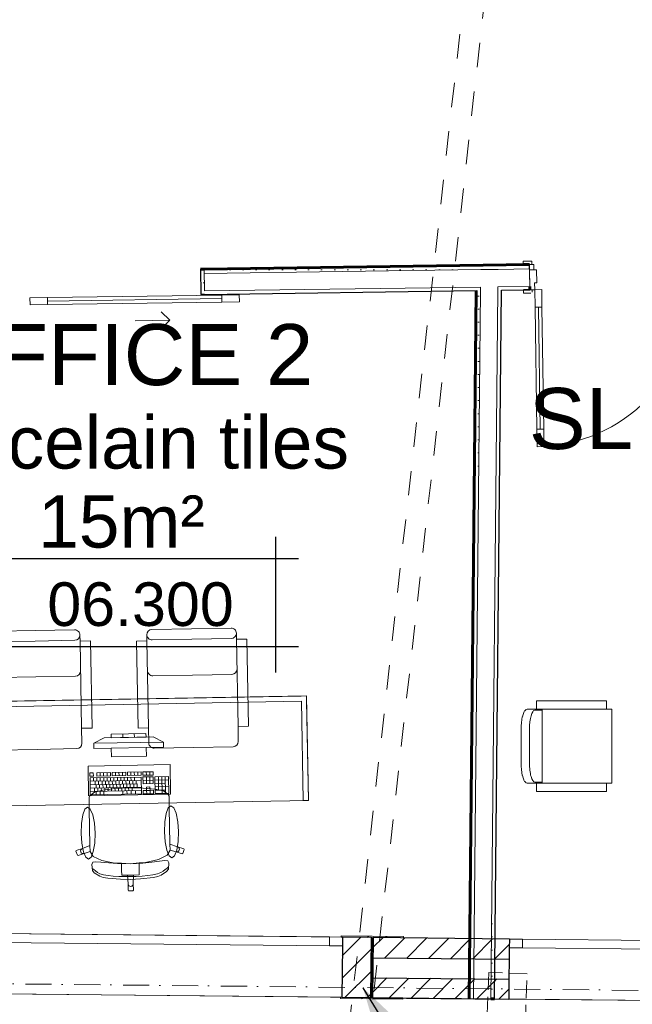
# Model space of a CAD drawing. Header units: millimetres. Extents: x -115474967 to 444143, y -74377 to 241828222.
# Tile 124 of 256: x -25805 to -22294, y 107006 to 112652. Entities that reach past the tile are written whole.
import ezdxf

# ---------------------------------------------------------------- set-up
doc = ezdxf.new("R2010")
doc.units = ezdxf.units.MM
doc.header["$MEASUREMENT"] = 0
for name, pattern in [('Dashed', [280, 140, -140]), ('Dot & Dashed', [280, 150, -60, 0, -70]), ('Hidden Line', [140, 100, -40])]:
    doc.linetypes.add(name, pattern=pattern)
for name, color, linetype, lineweight in [('0_Pen_No__4', 7, 'Continuous', 5), ('A_BEAMS_Pen_No__2', 7, 'Continuous', 20), ('A_COLUMNS_Pen_No__3', 7, 'Continuous', 15), ('A_FLOORS STRUCTURE_Pen_No__3', 7, 'Continuous', 15), ('A_WALL LOAD_Pen_No__1', 7, 'Continuous', 30), ('A_WALL LOAD_Pen_No__3', 7, 'Continuous', 15), ('A_WALL LOAD_Pen_No__41', 7, 'Continuous', 60), ('A_WALL LOAD_Pen_No__6', 7, 'Continuous', 5), ('B_FURN LOOSE_Pen_No__6', 7, 'Continuous', 5), ('C-GRID _Pen_No__5', 7, 'Continuous', 5), ('C_TEXT GA_Pen_No__6', 7, 'Continuous', 5), ('SEWER LINE_Pen_No__1', 7, 'Continuous', 30)]:
    doc.layers.add(name, color=color, linetype=linetype, lineweight=lineweight)
doc.layers.add('A_COLUMNS', color=7, linetype='Continuous')
doc.layers.add('B_FURN LOOSE', color=7, linetype='Continuous')
for name, color, linetype, lineweight, true_color in [('A_COLUMNS_Pen_No__7', 7, 'Continuous', 5, 0x3f3f3f), ('A_WALL LOAD_Pen_No__21', 7, 'Continuous', 0, 0x73a901), ('A_WALL LOAD_Pen_No__7', 7, 'Continuous', 5, 0x3f3f3f)]:
    doc.layers.add(name, color=color, linetype=linetype, lineweight=lineweight, true_color=true_color)
doc.styles.add('GENERATED_STYLE_2', font='arial.ttf')
doc.dimstyles.new('GENERATED_STYLE__5', dxfattribs={"dimtxt": 0.18, "dimasz": 273.6, "dimexe": 0.18, "dimexo": 0.0625, "dimgap": 0.09, "dimtad": 0, "dimtih": 1, "dimtoh": 1, "dimdec": 4, "dimzin": 0, "dimdsep": 46, "dimcen": 0.09, "dimadec": 0, "dimazin": 0, "dimtfac": 1, "dimtdec": 4, "dimtmove": 0, "dimatfit": 3, "dimldrblk": 'ARROWHEAD_5', "dimfxl": 1, "dimtolj": 1, "dimtzin": 0, "dimarcsym": 0})
pattern_1 = [(0, (2e-12, 39217.5), (0, 75), [0, -75])]
pattern_2 = [(45, (2e-12, 39217.5), (-63.63961, 63.63961), [])]

# ---------------------------------------------------------------- blocks, each defined once
blk = doc.blocks.new('Armchair 01 24[36]', base_point=(-22411.6, 69529.2))
at = {"layer": 'B_FURN LOOSE_Pen_No__6', "color": 7, "linetype": 'Continuous', "lineweight": 5}
for p, q in [((-22811.6, 69475.3), (-22853.6, 69475.3)), ((-22442.8, 69481), (-22842.8, 69481)), ((-22811.6, 69481), (-22811.6, 69057.3)), ((-22883.6, 69365.5), (-22883.6, 69172.9)), ((-22811.6, 69063.1), (-22853.6, 69063.1)), ((-22442.8, 69057.3), (-22842.8, 69057.3))]:
    blk.add_line(p, q, dxfattribs=at)
at = {"layer": 'B_FURN LOOSE_Pen_No__6', "color": 7, "linetype": 'Continuous', "lineweight": 5, "flags": 128}
blk.add_lwpolyline([(-22931.6, 69173.1), (-22931.6, 69365.3), (-22931.2, 69384.8), (-22929.8, 69403.5), (-22927.6, 69421.1), (-22924.6, 69437), (-22924.4, 69437.6), (-22920.7, 69451.4), (-22916.4, 69462.6), (-22916, 69463.4), (-22911.2, 69471.7), (-22910.6, 69472.5), (-22905.4, 69477.6), (-22904.7, 69478.2), (-22903.8, 69478.7), (-22902.9, 69479.1), (-22897.4, 69480.8), (-22896.5, 69481), (-22896, 69481), (-22842.9, 69481), (-22842.9, 69529.2), (-22442.9, 69529.2), (-22442.9, 69481), (-22411.6, 69481), (-22411.6, 69057.3), (-22442.9, 69057.3), (-22442.9, 69009.2), (-22842.9, 69009.2), (-22842.9, 69057.3), (-22896, 69057.3), (-22896.5, 69057.3), (-22897.4, 69057.5), (-22902.9, 69059.3), (-22903.8, 69059.6), (-22904.7, 69060.1), (-22905.4, 69060.8), (-22910.6, 69065.9), (-22911.2, 69066.6), (-22916, 69074.9), (-22916.4, 69075.7), (-22920.7, 69086.9), (-22924.4, 69100.8), (-22924.6, 69101.4), (-22927.6, 69117.3), (-22929.8, 69134.8), (-22931.2, 69153.6)], close=True, dxfattribs=at)
at = {"layer": 'B_FURN LOOSE_Pen_No__6', "color": 7, "linetype": 'Continuous', "lineweight": 5}
for centre, start_param, end_param in [((-22853.6, 69365.5), 0, 1.570796), ((-22853.6, 69172.9), 1.570796, 3.141593)]:
    blk.add_ellipse(centre, major_axis=(0, 109.8), ratio=0.273279, start_param=start_param, end_param=end_param, dxfattribs=at)
blk = doc.blocks.new('Armchair 04 23[45]', base_point=(-25124.9, 69255.9))
at = {"layer": '0_Pen_No__4', "color": 7, "linetype": 'Continuous', "lineweight": 5}
for p, q in [((-25076, 69872.8), (-25076.6, 69907.9)), ((-25047.1, 69938.4), (-24820.5, 69942.5)), ((-24593.9, 69946.5), (-24820.5, 69942.5)), ((-24562.7, 69882), (-24563.4, 69917.1)), ((-25136, 69871.7), (-25076, 69872.8)), ((-25127, 69372.1), (-25136, 69871.7)), ((-25067, 69373.2), (-25076, 69872.8)), ((-24819.4, 69882.5), (-25046.1, 69878.4)), ((-24819.4, 69882.5), (-24592.8, 69886.5)), ((-24502.8, 69883.1), (-24562.7, 69882)), ((-24553.8, 69382.4), (-24562.7, 69882)), ((-24493.8, 69383.4), (-24502.8, 69883.1)), ((-24815.8, 69676.7), (-25042.4, 69672.6)), ((-24815.8, 69676.7), (-24589.2, 69680.7)), ((-24553.8, 69382.4), (-24493.8, 69383.4)), ((-24552.3, 69296.1), (-24553.8, 69382.4)), ((-25067, 69373.2), (-25127, 69372.1)), ((-25065.5, 69286.9), (-25067, 69373.2)), ((-24808.3, 69261.5), (-25035, 69257.5)), ((-24808.3, 69261.5), (-24581.7, 69265.6))]:
    blk.add_line(p, q, dxfattribs=at)
for centre, start, end in [((-25046.6, 69908.4), 91.0244, 181.0244), ((-25046.6, 69908.4), 181.0244, 271.0244), ((-24593.4, 69916.5), 1.0244, 91.0244), ((-24593.4, 69916.5), 271.0244, 1.0244), ((-25042.9, 69702.6), 181.0244, 271.0244), ((-24589.7, 69710.7), 271.0244, 1.0244), ((-25035.5, 69287.5), 181.0244, 271.0244), ((-24582.3, 69295.6), 271.0244, 1.0244)]:
    blk.add_arc(centre, 30, start, end, dxfattribs=at)
blk = doc.blocks.new('Armchair 04 23[46]', base_point=(-25388.3, 69256.4))
at = {"layer": '0_Pen_No__4', "color": 7, "linetype": 'Continuous', "lineweight": 5}
for p, q in [((-25972.5, 69862), (-25973.1, 69897.1)), ((-25943.7, 69927.7), (-25717.1, 69931.7)), ((-25490.5, 69935.8), (-25717.1, 69931.7)), ((-25459.3, 69871.2), (-25459.9, 69906.3)), ((-26032.5, 69861), (-25972.5, 69862)), ((-26023.6, 69361.3), (-26032.5, 69861)), ((-25963.6, 69362.4), (-25972.5, 69862)), ((-25716, 69871.7), (-25942.6, 69867.7)), ((-25716, 69871.7), (-25489.4, 69875.8)), ((-25399.3, 69872.3), (-25459.3, 69871.2)), ((-25450.4, 69371.6), (-25459.3, 69871.2)), ((-25390.4, 69372.7), (-25399.3, 69872.3)), ((-25712.3, 69665.9), (-25938.9, 69661.8)), ((-25712.3, 69665.9), (-25485.7, 69669.9)), ((-25963.6, 69362.4), (-26023.6, 69361.3)), ((-25962, 69276.2), (-25963.6, 69362.4)), ((-25450.4, 69371.6), (-25390.4, 69372.7)), ((-25448.8, 69285.3), (-25450.4, 69371.6)), ((-25704.9, 69250.8), (-25931.5, 69246.7)), ((-25704.9, 69250.8), (-25478.3, 69254.8))]:
    blk.add_line(p, q, dxfattribs=at)
for centre, start, end in [((-25943.1, 69897.7), 91.0244, 181.0244), ((-25943.1, 69897.7), 181.0244, 271.0244), ((-25489.9, 69905.8), 1.0244, 91.0244), ((-25489.9, 69905.8), 271.0244, 1.0244), ((-25939.5, 69691.8), 181.0244, 271.0244), ((-25486.2, 69699.9), 271.0244, 1.0244), ((-25932, 69276.7), 181.0244, 271.0244), ((-25478.8, 69284.8), 271.0244, 1.0244)]:
    blk.add_arc(centre, 30, start, end, dxfattribs=at)
blk = doc.blocks.new('Office Workstation Solo 24[47]', base_point=(-26208.6, 69520.4))
at = {"layer": '0_Pen_No__4', "color": 7, "linetype": 'Continuous', "lineweight": 5}
for p, q in [((-26178.6, 69520.9), (-24191.7, 69556.5)), ((-24191.7, 69556.5), (-24161.7, 69557)), ((-24161.7, 69557), (-24161.1, 69527)), ((-26208.6, 69520.4), (-26178.6, 69520.9)), ((-26208.1, 69490.4), (-26208.6, 69520.4)), ((-24191.1, 69526.5), (-26178.1, 69490.9)), ((-24180.9, 68957), (-24191.1, 69526.5)), ((-24161.1, 69527), (-24150.9, 68957.5)), ((-26197.9, 68920.9), (-26208.1, 69490.4)), ((-26178.1, 69490.9), (-26167.9, 68921.4)), ((-25081.6, 69340.9), (-25281.6, 69337.3)), ((-25281.6, 69337.3), (-25281.2, 69317.4)), ((-25214.5, 69318.5), (-25214.9, 69338.5)), ((-25147.9, 69319.7), (-25148.3, 69339.7)), ((-25081.2, 69320.9), (-25081.6, 69340.9)), ((-25380.7, 69285.6), (-25321.2, 69316.6)), ((-24980.7, 69292.7), (-25380.7, 69285.6)), ((-25380.7, 69285.6), (-25380.1, 69255.6)), ((-25321.2, 69316.6), (-25041.2, 69321.6)), ((-25281.2, 69317.4), (-25081.2, 69320.9)), ((-24980.7, 69292.7), (-25041.2, 69321.6)), ((-24980.2, 69262.7), (-24980.7, 69292.7)), ((-25380.1, 69255.6), (-24980.2, 69262.7)), ((-25080.2, 69260.9), (-25280.1, 69257.4)), ((-25280.1, 69257.4), (-25279.2, 69207.4)), ((-25079.3, 69210.9), (-25080.2, 69260.9)), ((-25279.2, 69207.4), (-25079.3, 69210.9)), ((-25383.3, 69116.4), (-25402.8, 69116.1)), ((-25402.8, 69116.1), (-25402.5, 69096.7)), ((-25382.9, 69097), (-25383.3, 69116.4)), ((-25285.4, 69118.2), (-25363.7, 69116.8)), ((-25363.7, 69116.8), (-25363.3, 69097.4)), ((-25343.7, 69097.7), (-25344.1, 69117.1)), ((-25324.2, 69098.1), (-25324.5, 69117.5)), ((-25304.6, 69098.4), (-25304.9, 69117.8)), ((-25285, 69098.8), (-25285.4, 69118.2)), ((-25197.2, 69119.7), (-25275.6, 69118.3)), ((-25275.6, 69118.3), (-25275.2, 69098.9)), ((-25275.2, 69098.9), (-25196.9, 69100.3)), ((-25255.6, 69099.3), (-25256, 69118.7)), ((-25236.1, 69099.6), (-25236.4, 69119)), ((-25216.5, 69100), (-25216.8, 69119.4)), ((-25196.9, 69100.3), (-25197.2, 69119.7)), ((-25109.1, 69121.3), (-25187.5, 69119.9)), ((-25187.5, 69119.9), (-25187.1, 69100.5)), ((-25187.1, 69100.5), (-25108.8, 69101.9)), ((-25167.5, 69100.9), (-25167.9, 69120.3)), ((-25147.9, 69101.2), (-25148.3, 69120.6)), ((-25128.4, 69101.6), (-25128.7, 69121)), ((-25108.8, 69101.9), (-25109.1, 69121.3)), ((-25040.6, 69122.5), (-25099.3, 69121.5)), ((-25099.3, 69121.5), (-25099, 69102.1)), ((-25099, 69102.1), (-25040.3, 69103.1)), ((-25079.4, 69102.4), (-25079.8, 69121.8)), ((-25059.8, 69102.8), (-25060.2, 69122.2)), ((-25040.3, 69103.1), (-25040.6, 69122.5)), ((-25402.5, 69096.7), (-25382.9, 69097)), ((-25108.6, 69092.2), (-25402.3, 69087)), ((-25402.3, 69087), (-25400.6, 68990)), ((-25402, 69067.6), (-25108.3, 69072.8)), ((-25401.6, 69048.2), (-25132.4, 69053)), ((-25382.4, 69067.9), (-25382.7, 69087.3)), ((-25372.2, 69048.7), (-25372.6, 69068.1)), ((-25367, 69029.4), (-25367.4, 69048.8)), ((-25363.3, 69097.4), (-25285, 69098.8)), ((-25362.8, 69068.3), (-25363.2, 69087.7)), ((-25352.7, 69049.1), (-25353, 69068.5)), ((-25347.4, 69029.8), (-25347.8, 69049.1)), ((-25343.2, 69068.6), (-25343.6, 69088)), ((-25333.1, 69049.4), (-25333.4, 69068.8)), ((-25327.8, 69030.1), (-25328.2, 69049.5)), ((-25323.6, 69069), (-25324, 69088.4)), ((-25313.5, 69049.8), (-25313.9, 69069.2)), ((-25308.3, 69030.5), (-25308.6, 69049.8)), ((-25304.1, 69069.3), (-25304.4, 69088.7)), ((-25293.9, 69050.1), (-25294.3, 69069.5)), ((-25288.7, 69030.8), (-25289, 69050.2)), ((-25284.5, 69069.7), (-25284.8, 69089.1)), ((-25274.3, 69050.5), (-25274.7, 69069.9)), ((-25269.1, 69031.2), (-25269.5, 69050.5)), ((-25264.9, 69070), (-25265.3, 69089.4)), ((-25254.8, 69050.8), (-25255.1, 69070.2)), ((-25249.5, 69031.5), (-25249.9, 69050.9)), ((-25245.3, 69070.4), (-25245.7, 69089.8)), ((-25235.2, 69051.2), (-25235.5, 69070.6)), ((-25229.9, 69031.9), (-25230.3, 69051.2)), ((-25225.7, 69070.7), (-25226.1, 69090.1)), ((-25215.6, 69051.5), (-25216, 69070.9)), ((-25210.4, 69032.2), (-25210.7, 69051.6)), ((-25206.2, 69071.1), (-25206.5, 69090.5)), ((-25196, 69051.9), (-25196.4, 69071.3)), ((-25190.8, 69032.6), (-25191.1, 69051.9)), ((-25186.6, 69071.4), (-25186.9, 69090.8)), ((-25176.4, 69052.2), (-25176.8, 69071.6)), ((-25171.2, 69032.9), (-25171.6, 69052.3)), ((-25167, 69071.8), (-25167.4, 69091.2)), ((-25156.9, 69052.6), (-25157.2, 69072)), ((-25151.6, 69033.3), (-25152, 69052.6)), ((-25147.4, 69072.1), (-25147.8, 69091.5)), ((-25137.3, 69052.9), (-25137.6, 69072.3)), ((-25132, 69033.6), (-25132.4, 69053)), ((-25106.9, 68995.3), (-25108.6, 69092.2)), ((-25040.1, 69093.4), (-25098.8, 69092.4)), ((-25098.8, 69092.4), (-25098.1, 69053.6)), ((-25098.5, 69073), (-25039.7, 69074.1)), ((-25098.1, 69053.6), (-25039.4, 69054.7)), ((-25078.5, 69054), (-25079.2, 69092.7)), ((-25059, 69054.3), (-25059.7, 69093.1)), ((-25039.4, 69054.7), (-25040.1, 69093.4)), ((-24952, 69095), (-25030.3, 69093.6)), ((-25030.3, 69093.6), (-25028.6, 68996.7)), ((-25029.9, 69074.2), (-24951.6, 69075.6)), ((-25029.6, 69054.8), (-24970.9, 69055.9)), ((-25009.3, 69016.4), (-25010.7, 69094)), ((-24989.4, 68997.4), (-24991.1, 69094.3)), ((-24969.8, 68997.7), (-24971.5, 69094.7)), ((-24950.2, 68998.1), (-24952, 69095)), ((-25376.7, 69005.1), (-25403.2, 68983.4)), ((-25401.3, 69028.8), (-25107.6, 69034)), ((-25400.9, 69009.4), (-25107.2, 69014.7)), ((-25400.6, 68990), (-25106.9, 68995.3)), ((-25376.5, 69009.8), (-25376.8, 69029.2)), ((-25374.6, 69006), (-25376.7, 69005.1)), ((-25328.9, 69017.5), (-25374.6, 69006)), ((-25366.3, 68990.6), (-25366.7, 69010)), ((-25356.9, 69010.2), (-25357.2, 69029.6)), ((-25344.3, 68991), (-25344.6, 69010.4)), ((-25337.3, 69010.5), (-25337.6, 69029.9)), ((-25260.3, 69025.9), (-25328.9, 69017.5)), ((-25322.3, 68991.4), (-25322.6, 69010.8)), ((-25317.7, 69010.9), (-25318.1, 69030.3)), ((-25298.1, 69011.2), (-25298.5, 69030.6)), ((-25278.6, 69011.6), (-25278.9, 69031)), ((-25259.2, 69026), (-25260.3, 69025.9)), ((-25259, 69011.9), (-25259.3, 69031.3)), ((-25179.2, 69029.9), (-25259.2, 69026)), ((-25239.4, 69012.3), (-25239.7, 69031.7)), ((-25219.8, 69012.6), (-25220.2, 69032)), ((-25214.6, 68993.3), (-25214.9, 69012.7)), ((-25200.2, 69013), (-25200.6, 69032.4)), ((-25190.1, 68993.8), (-25190.4, 69013.2)), ((-25180.6, 69013.3), (-25181, 69032.7)), ((-25179.2, 69029.9), (-25099.2, 69028.9)), ((-25165.6, 68994.2), (-25166, 69013.6)), ((-25161.1, 69013.7), (-25161.4, 69033.1)), ((-25141.1, 68994.7), (-25141.5, 69014)), ((-25099.2, 69028.9), (-25098.1, 69028.8)), ((-25098.1, 69028.8), (-25029.2, 69022.9)), ((-25077.9, 69015.2), (-25097.4, 69014.8)), ((-25097.4, 69014.8), (-25097.1, 68995.4)), ((-25097.1, 68995.4), (-25038.3, 68996.5)), ((-25058.6, 69034.9), (-25078.2, 69034.6)), ((-25078.2, 69034.6), (-25077.9, 69015.2)), ((-25077.9, 69015.2), (-25058.3, 69015.5)), ((-25077.5, 68995.8), (-25077.9, 69015.2)), ((-25058.3, 69015.5), (-25058.6, 69034.9)), ((-25038.7, 69015.9), (-25058.3, 69015.5)), ((-25057.9, 68996.1), (-25058.3, 69015.5)), ((-25038.3, 68996.5), (-25038.7, 69015.9)), ((-25029.2, 69035.4), (-24950.9, 69036.8)), ((-25029.2, 69022.9), (-24983.1, 69013)), ((-25028.9, 69016.1), (-24970.2, 69017.1)), ((-25028.6, 68996.7), (-24950.2, 68998.1)), ((-24983.1, 69013), (-24981, 69012.2)), ((-24981, 69012.2), (-24953.8, 68991.5)), ((-24953.8, 68991.5), (-24949.1, 68983)), ((-25403.2, 68983.4), (-25407.6, 68974.8)), ((-25407.6, 68974.8), (-25407, 68943.7)), ((-25407, 68943.7), (-25406.4, 68907.7)), ((-24949.1, 68983), (-24948.5, 68951.9)), ((-24948.5, 68951.9), (-24947.9, 68915.8)), ((-24150.9, 68957.5), (-24180.9, 68957)), ((-26167.9, 68921.4), (-26197.9, 68920.9)), ((-25406.4, 68907.7), (-25402.6, 68698.6)), ((-24947.9, 68915.8), (-24944.1, 68706.8)), ((-24943.5, 68672.5), (-24944.1, 68706.8)), ((-24944.1, 68706.8), (-24900.5, 68691.9)), ((-25480.9, 68670.1), (-25482.8, 68666.3)), ((-25482.8, 68666.3), (-25474.9, 68643.7)), ((-25445.7, 68682.1), (-25480.9, 68670.1)), ((-25471.1, 68641.8), (-25435.9, 68653.8)), ((-25454.4, 68674.5), (-25455.9, 68668.9)), ((-25455.9, 68668.9), (-25455.1, 68663.1)), ((-25455.1, 68663.1), (-25452.1, 68658.1)), ((-25450.8, 68679.2), (-25454.4, 68674.5)), ((-25452.1, 68658.1), (-25447.4, 68654.5)), ((-25445.7, 68682.1), (-25450.8, 68679.2)), ((-25447.4, 68654.5), (-25441.7, 68653.1)), ((-25402.6, 68698.6), (-25445.7, 68682.1)), ((-25441.7, 68653.1), (-25435.9, 68653.8)), ((-25435.9, 68653.8), (-25401.9, 68664.1)), ((-25402, 68664.3), (-25402.6, 68698.6)), ((-25402, 68664.3), (-25401.9, 68664.1)), ((-25401.9, 68664.1), (-25384, 68636.6)), ((-24943.6, 68672.3), (-24960.5, 68644.2)), ((-24943.5, 68672.5), (-24943.6, 68672.3)), ((-24909.3, 68663.3), (-24943.6, 68672.3)), ((-24903.5, 68662.7), (-24909.3, 68663.3)), ((-24873.7, 68652.5), (-24909.3, 68663.3)), ((-24897.8, 68664.4), (-24903.5, 68662.7)), ((-24900.5, 68691.9), (-24895.3, 68689.1)), ((-24900.5, 68691.9), (-24864.9, 68681.1)), ((-24893.3, 68668.1), (-24897.8, 68664.4)), ((-24895.3, 68689.1), (-24891.6, 68684.6)), ((-24890.5, 68673.2), (-24893.3, 68668.1)), ((-24891.6, 68684.6), (-24889.9, 68679)), ((-24889.9, 68679), (-24890.5, 68673.2)), ((-24869.9, 68654.5), (-24873.7, 68652.5)), ((-24862.9, 68677.4), (-24869.9, 68654.5)), ((-24864.9, 68681.1), (-24862.9, 68677.4)), ((-25474.9, 68643.7), (-25471.1, 68641.8)), ((-25386.3, 68603), (-25392.8, 68591.3)), ((-25369.1, 68606.4), (-25386.3, 68603)), ((-25384, 68636.6), (-25333.9, 68613.7)), ((-25340.2, 68604.3), (-25369.1, 68606.4)), ((-25294.8, 68599.3), (-25340.2, 68604.3)), ((-25333.9, 68613.7), (-25259.3, 68599.1)), ((-25243.8, 68595.5), (-25294.8, 68599.3)), ((-25259.3, 68599.1), (-25221.8, 68597.4)), ((-25171.4, 68594.5), (-25243.8, 68595.5)), ((-25221.8, 68597.4), (-25171.5, 68595.1)), ((-25221.8, 68597.4), (-25221.1, 68558.7)), ((-25121.2, 68599.2), (-25171.5, 68595.1)), ((-25171.4, 68594.5), (-25099.2, 68598.1)), ((-25083.8, 68602.3), (-25121.2, 68599.2)), ((-25121.2, 68599.2), (-25120.5, 68560.5)), ((-25099.2, 68598.1), (-25048.4, 68603.7)), ((-25009.7, 68619.5), (-25083.8, 68602.3)), ((-25048.4, 68603.7), (-25003.2, 68610.3)), ((-24960.5, 68644.2), (-25009.7, 68619.5)), ((-25003.2, 68610.3), (-24974.3, 68613.4)), ((-24974.3, 68613.4), (-24957, 68610.7)), ((-24957, 68610.7), (-24950.1, 68599.2)), ((-24950.1, 68599.2), (-24952.7, 68563.1)), ((-25392.8, 68591.3), (-25388.9, 68555.3)), ((-25386, 68565.9), (-25389.8, 68568.5)), ((-25388.9, 68555.3), (-25378.1, 68542.3)), ((-25379.6, 68560.9), (-25386, 68565.9)), ((-25370.5, 68554.9), (-25379.6, 68560.9)), ((-25378.1, 68542.3), (-25346.7, 68522.8)), ((-25358.6, 68545), (-25370.5, 68554.9)), ((-25345.3, 68537.6), (-25358.6, 68545)), ((-25324.8, 68531.7), (-25345.3, 68537.6)), ((-25221.1, 68558.7), (-25220.6, 68528.8)), ((-25120.5, 68560.5), (-25120, 68530.6)), ((-25041.8, 68531.8), (-25015.9, 68537.2)), ((-25015.9, 68537.2), (-24995.7, 68543.8)), ((-24995.7, 68543.8), (-24982.6, 68551.8)), ((-24963, 68549.7), (-24993.7, 68529.1)), ((-24982.6, 68551.8), (-24971.1, 68562)), ((-24971.1, 68562), (-24962.2, 68568.4)), ((-24952.7, 68563.1), (-24963, 68549.7)), ((-24962.2, 68568.4), (-24956, 68573.6)), ((-24956, 68573.6), (-24952.3, 68576.3)), ((-25346.7, 68522.8), (-25326.6, 68515.9)), ((-25326.6, 68515.9), (-25300.7, 68511.6)), ((-25298.8, 68527.2), (-25324.8, 68531.7)), ((-25300.7, 68511.6), (-25227.4, 68505.9)), ((-25268.7, 68524), (-25298.8, 68527.2)), ((-25236.2, 68522.1), (-25268.7, 68524)), ((-25202.9, 68521.2), (-25236.2, 68522.1)), ((-25227.4, 68505.9), (-25169.8, 68504.7)), ((-25220.6, 68528.8), (-25187.2, 68529.4)), ((-25170.1, 68521.3), (-25202.9, 68521.2)), ((-25187.2, 68529.4), (-25170.3, 68529.7)), ((-25187.2, 68529.4), (-25184.5, 68479.6)), ((-25184.5, 68479.6), (-25183.2, 68473.9)), ((-25184.5, 68479.6), (-25183.8, 68442.7)), ((-25153.4, 68530), (-25170.3, 68529.7)), ((-25170.1, 68521.3), (-25137.4, 68522.4)), ((-25112.4, 68508), (-25169.8, 68504.7)), ((-25154.3, 68480.1), (-25155.3, 68474.4)), ((-25153.4, 68530), (-25154.3, 68480.1)), ((-25154.3, 68480.1), (-25153.6, 68443.3)), ((-25120, 68530.6), (-25153.4, 68530)), ((-25137.4, 68522.4), (-25104.1, 68524.5)), ((-25039.3, 68516.2), (-25112.4, 68508)), ((-25104.1, 68524.5), (-25071.7, 68527.6)), ((-25071.7, 68527.6), (-25041.8, 68531.8)), ((-25013.5, 68521.5), (-25039.3, 68516.2)), ((-24993.7, 68529.1), (-25013.5, 68521.5)), ((-25183.8, 68442.7), (-25180.8, 68439.8)), ((-25183.2, 68473.9), (-25179.9, 68469.1)), ((-25180.8, 68439.8), (-25168.7, 68440)), ((-25179.9, 68469.1), (-25174.9, 68466)), ((-25174.9, 68466), (-25169.1, 68464.9)), ((-25163.4, 68466.2), (-25169.1, 68464.9)), ((-25156.6, 68440.2), (-25168.7, 68440)), ((-25158.5, 68469.5), (-25163.4, 68466.2)), ((-25155.3, 68474.4), (-25158.5, 68469.5)), ((-25153.6, 68443.3), (-25156.6, 68440.2))]:
    blk.add_line(p, q, dxfattribs=at)
at = {"layer": '0_Pen_No__4', "color": 7, "linetype": 'Continuous', "lineweight": 5, "flags": 128}
for points in [[(-26208.6, 69520.4), (-24161.7, 69557), (-24150.9, 68957.5), (-26197.9, 68920.9)], [(-25413.3, 69155), (-25410.3, 68985), (-24940.4, 68993.4), (-24943.4, 69163.4)], [(-25453.9, 68769), (-25449.8, 68712), (-25440.2, 68663.9), (-25426.6, 68631.8), (-25411, 68620.7), (-25395.8, 68632.4), (-25383.3, 68664.9), (-25375.4, 68713.4), (-25373.4, 68770.4), (-25377.5, 68827.4), (-25387, 68875.6), (-25400.7, 68907.6), (-25416.3, 68918.7), (-25431.5, 68907.1), (-25444, 68874.6), (-25451.8, 68826.1)], [(-24895.4, 68779), (-24897.5, 68721.9), (-24905.3, 68673.4), (-24917.8, 68640.9), (-24933, 68629.3), (-24948.6, 68640.4), (-24962.3, 68672.4), (-24971.8, 68720.6), (-24975.9, 68777.6), (-24973.9, 68834.6), (-24966, 68883.1), (-24953.5, 68915.6), (-24938.3, 68927.3), (-24922.7, 68916.2), (-24909.1, 68884.1), (-24899.5, 68835.9)]]:
    blk.add_lwpolyline(points, close=True, dxfattribs=at)
blk = doc.blocks.new('IPE Column 20[96]', base_point=(-23786, 67999.9))
at = {"layer": 'A_COLUMNS_Pen_No__7', "linetype": 'Continuous', "lineweight": 5, "true_color": 0x3f3f3f}
h = blk.add_hatch(dxfattribs=at)
h.set_pattern_fill('STEEL', color=250, style=0, pattern_type=2)
h.set_pattern_definition([(45, (0, 0), (-159.099, 159.099), []), (45, (-53.03, 53.03), (-159.099, 159.099), [])])
h.paths.add_polyline_path([(-23965.9, 67822.2), (-23609.9, 67818.6), (-23609.8, 67825.6), (-23784.3, 67827.4), (-23780.8, 68172.3), (-23606.3, 68170.6), (-23606.2, 68177.6), (-23962.2, 68181.2), (-23962.3, 68174.2), (-23787.8, 68172.4), (-23791.3, 67827.4), (-23965.8, 67829.2)])
at = {"layer": 'A_COLUMNS_Pen_No__3', "color": 7, "linetype": 'Continuous', "lineweight": 15}
for p, q in [((-23962.2, 68181.2), (-23962.3, 68174.2)), ((-23962.3, 68174.2), (-23787.8, 68172.4)), ((-23606.2, 68177.6), (-23962.2, 68181.2)), ((-23787.8, 68172.4), (-23791.3, 67827.4)), ((-23784.3, 67827.4), (-23780.8, 68172.3)), ((-23780.8, 68172.3), (-23606.3, 68170.6)), ((-23606.3, 68170.6), (-23606.2, 68177.6)), ((-23965.8, 67829.2), (-23965.9, 67822.2)), ((-23965.9, 67822.2), (-23609.9, 67818.6)), ((-23791.3, 67827.4), (-23965.8, 67829.2)), ((-23609.8, 67825.6), (-23784.3, 67827.4)), ((-23609.9, 67818.6), (-23609.8, 67825.6))]:
    blk.add_line(p, q, dxfattribs=at)
blk = doc.blocks.new('ARROWHEAD_5')
at = {"linetype": 'Continuous', "lineweight": 0}
blk.add_hatch(color=0, dxfattribs=at).paths.add_polyline_path([(-1, 0.2679), (0, 0), (-1, -0.2679)])
at = {"color": 0, "linetype": 'Continuous', "lineweight": 0}
blk.add_line((0, 0), (-1, 0), dxfattribs=at)

msp = doc.modelspace()

# ---------------------------------------------------------------- hatches: boundary and pattern name
at = {"layer": 'A_WALL LOAD_Pen_No__7', "linetype": 'Continuous', "lineweight": 5, "true_color": 0x3f3f3f}
h = msp.add_hatch(dxfattribs=at)
h.set_pattern_fill('HATCH__GYPSUM', color=250, style=0, pattern_type=2)
h.set_pattern_definition(pattern_1)
h.paths.add_polyline_path([(-24746.58349, 111076.29547), (-24746.86939, 111096.29343), (-24748.65627, 111221.28065), (-24768.65423, 111220.99475), (-24766.58144, 111076.00957)])
h = msp.add_hatch(dxfattribs=at)
h.set_pattern_fill('HATCH__GYPSUM', color=250, style=0, pattern_type=2)
h.set_pattern_definition(pattern_1)
h.paths.add_polyline_path([(-22883.39329, 111247.94744), (-24748.65626, 111221.28066), (-24748.29884, 111196.28309), (-22883.03593, 111222.94993)])
h = msp.add_hatch(dxfattribs=at)
h.set_pattern_fill('HATCH__GYPSUM', color=250, style=0, pattern_type=2)
h.set_pattern_definition(pattern_1)
h.paths.add_polyline_path([(-23189.41851, 111098.55751), (-23229.75256, 107038.76871), (-23204.75379, 107038.52035), (-23164.41372, 111098.91499)])
h = msp.add_hatch(dxfattribs=at)
h.set_pattern_fill('HATCH__GYPSUM', color=250, style=0, pattern_type=2)
h.set_pattern_definition(pattern_1)
h.paths.add_polyline_path([(-23084.75972, 107037.32821), (-23044.39075, 111100.6309), (-23064.39458, 111100.34492), (-23104.75873, 107037.5269)])
h = msp.add_hatch(dxfattribs=at)
h.set_pattern_fill('HATCH__BRICK', color=250, style=0, pattern_type=2)
h.set_pattern_definition(pattern_2)
h.paths.add_polyline_path([(-23955.14722, 107391.66653), (-23958.64146, 107046.68423), (-23793.24514, 107045.00898), (-23789.7509, 107389.99128)])
h = msp.add_hatch(dxfattribs=at)
h.set_pattern_fill('HATCH__BRICK', color=250, style=0, pattern_type=2)
h.set_pattern_definition(pattern_2)
h.paths.add_polyline_path([(-23779.13743, 107388.71441), (-23780.29794, 107273.72036), (-22999.84301, 107265.84386), (-22998.6825, 107380.83791)])
h = msp.add_hatch(dxfattribs=at)
h.set_pattern_fill('HATCH__BRICK', color=250, style=0, pattern_type=2)
h.set_pattern_definition(pattern_2)
h.paths.add_polyline_path([(-23781.45852, 107158.72621), (-23782.61902, 107043.73207), (-23002.16418, 107035.85549), (-23001.00358, 107150.84973)])

# ---------------------------------------------------------------- linework, layer by layer
at = {"layer": 'A_BEAMS_Pen_No__2', "color": 7, "linetype": 'Dashed', "lineweight": 20}
for p, q in [((-24383.35411, 102689.52655), (-22858.34825, 116383.77892)), ((-24270.3948, 102639.94044), (-22739.09454, 116370.41651))]:
    msp.add_line(p, q, dxfattribs=at)
at = {"layer": 'A_FLOORS STRUCTURE_Pen_No__3', "color": 7, "linetype": 'Continuous', "lineweight": 15}
msp.add_lwpolyline([(-28991.49042, 107097.5071), (-28991.95971, 107092.32125), (-29260.99307, 104119.3882), (-26148.91895, 103996.93544), (-26053.45649, 106403.24139), (-26044.6661, 106624.81935), (-17401.16101, 106296.12453), (-17274.39, 106978.05641), (-28899.14884, 107096.56572)], close=True, dxfattribs=at)
at = {"layer": 'A_WALL LOAD_Pen_No__1', "color": 7, "linetype": 'Continuous', "lineweight": 30}
for p, q in [((-24768.65423, 111220.99475), (-24766.58144, 111076.00957)), ((-24768.65423, 111220.99475), (-24766.58144, 111076.00957)), ((-22883.03592, 111222.94998), (-22883.3933, 111247.94742)), ((-22883.03592, 111222.94998), (-22883.3933, 111247.94742)), ((-22883.03592, 111222.94998), (-22883.3933, 111247.94742)), ((-22881.32051, 111102.96224), (-22918.31673, 111102.43332)), ((-22881.32051, 111102.96224), (-22918.31673, 111102.43332)), ((-22881.32051, 111102.96224), (-22918.31673, 111102.43332)), ((-24746.58349, 111076.29547), (-24766.58144, 111076.00957)), ((-24746.58349, 111076.29547), (-24766.58144, 111076.00957)), ((-23955.14722, 107391.66654), (-23955.65363, 107341.6691)), ((-23955.14722, 107391.66654), (-23955.65363, 107341.6691)), ((-23955.14722, 107391.66654), (-23955.65363, 107341.6691)), ((-22998.68251, 107380.83795), (-22999.18709, 107330.84049)), ((-22998.68251, 107380.83795), (-22999.18709, 107330.84049)), ((-22998.68251, 107380.83795), (-22999.18709, 107330.84049)), ((-23955.65363, 107341.6691), (-23958.64146, 107046.68423)), ((-23955.65363, 107341.6691), (-23958.64146, 107046.68423)), ((-22999.18709, 107330.84049), (-22999.84305, 107265.8438)), ((-22999.18709, 107330.84049), (-22999.84305, 107265.8438)), ((-23780.29794, 107273.72036), (-22999.84301, 107265.84386)), ((-22999.84305, 107265.8438), (-23001.0036, 107150.84966)), ((-22999.84305, 107265.8438), (-23001.0036, 107150.84966)), ((-23781.45848, 107158.72615), (-23001.00355, 107150.84968)), ((-23001.0036, 107150.84966), (-23002.16414, 107035.85551)), ((-23001.0036, 107150.84966), (-23002.16414, 107035.85551))]:
    msp.add_line(p, q, dxfattribs=at)
for points in [[(-23044.39075, 111100.6309), (-22881.32053, 111102.96224)], [(-24746.58345, 111076.29547), (-23189.41851, 111098.55751)], [(-23084.75972, 107037.32821), (-23044.39075, 111100.6309)], [(-23789.7509, 107389.99128), (-23955.14718, 107391.66654)], [(-23793.24514, 107045.00898), (-23789.7509, 107389.99128)], [(-23779.13739, 107388.71445), (-23782.61902, 107043.73202)], [(-22998.68251, 107380.83795), (-23779.13739, 107388.71445)], [(-23958.64142, 107046.68423), (-23793.24514, 107045.00898)], [(-23782.61902, 107043.73202), (-23002.16418, 107035.85551)], [(-23229.75256, 107038.76871), (-23204.75379, 107038.52035)]]:
    msp.add_lwpolyline(points, dxfattribs=at)
at = {"layer": 'A_WALL LOAD_Pen_No__21', "color": 64, "linetype": 'Continuous', "lineweight": 0, "true_color": 0x73a901}
for p, q in [((-24746.86939, 111096.29343), (-24748.65627, 111221.28065)), ((-23163.22123, 111218.94427), (-24748.29888, 111196.2832)), ((-23063.20209, 111220.37423), (-23163.22123, 111218.9443)), ((-22883.03592, 111222.94999), (-23063.20209, 111220.37424)), ((-22882.96445, 111217.95049), (-22883.03592, 111222.94998)), ((-22882.96445, 111217.95049), (-22883.03592, 111222.94998)), ((-22882.96445, 111217.95049), (-22883.03592, 111222.94998)), ((-22881.60642, 111122.96019), (-22882.96445, 111217.95049)), ((-22881.60642, 111122.96019), (-22882.96445, 111217.95049)), ((-22881.60642, 111122.96019), (-22882.96445, 111217.95049)), ((-24746.8694, 111096.29343), (-23164.21497, 111118.91985)), ((-23164.21497, 111118.91988), (-23164.41372, 111098.91499)), ((-23164.21497, 111118.91988), (-23164.41372, 111098.91499)), ((-23064.39458, 111100.34492), (-23064.19583, 111120.3498)), ((-23064.39458, 111100.34492), (-23064.19583, 111120.3498)), ((-23064.19583, 111120.3498), (-22881.60639, 111122.96021)), ((-23164.41372, 111098.91499), (-23204.75379, 107038.52035)), ((-23104.75873, 107037.5269), (-23064.39458, 111100.34492))]:
    msp.add_line(p, q, dxfattribs=at)
msp.add_lwpolyline([(-23204.75379, 107038.52035), (-23104.75873, 107037.5269)], dxfattribs=at)
at = {"layer": 'A_WALL LOAD_Pen_No__3', "color": 7, "linetype": 'Continuous', "lineweight": 15}
for p, q in [((-22920.66112, 111266.41656), (-22870.66623, 111267.13132)), ((-22920.38952, 111247.41851), (-22920.66112, 111266.41656)), ((-22870.39463, 111248.13326), (-22920.38952, 111247.41851)), ((-22883.3933, 111247.94742), (-22858.39585, 111248.3048)), ((-22882.96445, 111217.95049), (-22883.3933, 111247.94742)), ((-22857.967, 111218.30786), (-22882.96445, 111217.95049)), ((-22870.66623, 111267.13132), (-22870.39463, 111248.13326)), ((-22858.39585, 111248.3048), (-22857.967, 111218.30786)), ((-22918.31673, 111102.43332), (-22868.32184, 111103.14807)), ((-22918.04513, 111083.43526), (-22918.31673, 111102.43332)), ((-22868.32184, 111103.14807), (-22868.05024, 111088.76487)), ((-22876.59149, 111084.02791), (-22918.04513, 111083.43526)), ((-24944.49027, 110928.45127), (-24995.19991, 110977.73141)), ((-25144.46983, 110925.59226), (-24944.49027, 110928.45127)), ((-24944.49027, 110928.45127), (-24993.77041, 110877.74163)), ((-26801.74147, 107420.49893), (-23955.14722, 107391.66654)), ((-26805.2357, 107075.51662), (-23958.64146, 107046.68423)), ((-17384.78247, 106979.16377), (-23002.16414, 107035.85551))]:
    msp.add_line(p, q, dxfattribs=at)
at = {"layer": 'A_WALL LOAD_Pen_No__3', "color": 7, "linetype": 'Hidden Line', "lineweight": 15}
for points in [[(-23117.22932, 107188.90654), (-23137.20254, 106630.96571)], [(-22897.37015, 107181.036), (-23117.22932, 107188.90654)], [(-22917.34337, 106623.09517), (-22897.37015, 107181.036)]]:
    msp.add_lwpolyline(points, dxfattribs=at)
at = {"layer": 'A_WALL LOAD_Pen_No__3', "color": 7, "linetype": 'Continuous', "lineweight": 15}
msp.add_arc((-22853.32338, 111103.3625), 900, 270.81907444, 0.81907444, dxfattribs=at)
at = {"layer": 'A_WALL LOAD_Pen_No__41', "color": 7, "linetype": 'Continuous', "lineweight": 60}
for p, q in [((-24748.65627, 111221.28065), (-24768.65423, 111220.99475)), ((-22883.3933, 111247.94742), (-22920.38952, 111247.41851)), ((-22883.3933, 111247.94742), (-22920.38952, 111247.41851)), ((-22883.3933, 111247.94742), (-22920.38952, 111247.41851)), ((-22881.32051, 111102.96224), (-22881.60642, 111122.96019)), ((-22881.32051, 111102.96224), (-22881.60642, 111122.96019)), ((-22881.32051, 111102.96224), (-22881.60642, 111122.96019))]:
    msp.add_line(p, q, dxfattribs=at)
for points in [[(-22883.39327, 111247.94742), (-24748.65625, 111221.28065)], [(-23189.41851, 111098.55751), (-23229.75256, 107038.76871)], [(-23104.75873, 107037.5269), (-23084.75972, 107037.32821)]]:
    msp.add_lwpolyline(points, dxfattribs=at)
at = {"layer": 'A_WALL LOAD_Pen_No__6', "color": 7, "linetype": 'Continuous', "lineweight": 5}
for p, q in [((-22842.96853, 111218.52229), (-22882.96445, 111217.95049)), ((-22882.96445, 111217.95049), (-22881.32051, 111102.96224)), ((-22841.8964, 111143.52995), (-22842.96853, 111218.52229)), ((-22881.32051, 111102.96224), (-22853.32338, 111103.3625)), ((-22853.89518, 111143.35841), (-22841.8964, 111143.52995)), ((-22853.32338, 111103.3625), (-22853.89518, 111143.35841)), ((-22853.32338, 111103.3625), (-22813.32746, 111103.9343)), ((-22851.89387, 111003.37272), (-22853.32338, 111103.3625)), ((-22813.32746, 111103.9343), (-22811.89796, 111003.94452)), ((-25646.42005, 111058.43043), (-25746.40983, 111057.00092)), ((-25746.40983, 111057.00092), (-25745.83803, 111017.00501)), ((-25645.84825, 111018.43451), (-25646.42005, 111058.43043)), ((-25646.13415, 111038.43247), (-24646.23633, 111052.72753)), ((-24546.53245, 111074.15499), (-24646.52223, 111072.72549)), ((-24646.52223, 111072.72549), (-24645.95043, 111032.72957)), ((-24545.96065, 111034.15908), (-24546.53245, 111074.15499)), ((-25745.83803, 111017.00501), (-25645.84825, 111018.43451)), ((-24645.95043, 111032.72957), (-24545.96065, 111034.15908)), ((-22811.89796, 111003.94452), (-22851.89387, 111003.37272)), ((-22821.88937, 110303.73014), (-22831.89591, 111003.65862)), ((-22841.88733, 110303.44424), (-22801.89142, 110304.01605)), ((-22840.45782, 110203.45446), (-22841.88733, 110303.44424)), ((-22801.89142, 110304.01605), (-22800.46191, 110204.02626)), ((-22800.46191, 110204.02626), (-22840.45782, 110203.45446)), ((-24030.14338, 107392.42615), (-26726.74532, 107419.73931)), ((-24030.14338, 107392.42615), (-24030.64979, 107342.42872)), ((-23955.14722, 107391.66654), (-24030.14338, 107392.42615)), ((-22998.68251, 107380.83795), (-22923.68633, 107380.08107)), ((-22923.68633, 107380.08107), (-22924.19091, 107330.08362)), ((-17456.29701, 107324.90308), (-22923.68633, 107380.08107)), ((-26727.25173, 107369.74187), (-24030.64979, 107342.42872)), ((-24030.64979, 107342.42872), (-23955.65363, 107341.6691)), ((-22924.19091, 107330.08362), (-22999.18709, 107330.84049)), ((-17456.8016, 107274.90562), (-22924.19091, 107330.08362))]:
    msp.add_line(p, q, dxfattribs=at)
for points in [[(-25646.13415, 111038.43247), (-24646.23633, 111052.72753), (-24646.52223, 111072.72549), (-25646.42005, 111058.43043)], [(-25645.84825, 111018.43451), (-24645.95043, 111032.72957), (-24646.23633, 111052.72753), (-25646.13415, 111038.43247)], [(-22841.88733, 110303.44424), (-22851.89387, 111003.37272), (-22831.89591, 111003.65862), (-22821.88937, 110303.73014)], [(-22821.88937, 110303.73014), (-22831.89591, 111003.65862), (-22811.89796, 111003.94452), (-22801.89142, 110304.01605)]]:
    msp.add_lwpolyline(points, close=True, dxfattribs=at)
at = {"layer": 'C-GRID _Pen_No__5', "color": 7, "linetype": 'Dot & Dashed', "lineweight": 5}
msp.add_line((-48459.48137, 107356.3048), (-17085.10287, 107033.09251), dxfattribs=at)
at = {"layer": 'SEWER LINE_Pen_No__1', "color": 7, "linetype": 'Continuous', "lineweight": 30}
for p, q in [((-24338.24062, 108908.17158), (-24338.24062, 109685.87508)), ((-26033.66078, 109562.92863), (-24207.0144, 109562.92863)), ((-26033.66078, 109057.97423), (-24207.0144, 109057.97423))]:
    msp.add_line(p, q, dxfattribs=at)

# ---------------------------------------------------------------- block references
at = {"color": 9, "linetype": 'Continuous', "lineweight": 20}
for name, p in [('Armchair 04 23[46]', (-25388.28993, 108473.92144)), ('Armchair 04 23[45]', (-25124.94104, 108473.37006)), ('Office Workstation Solo 24[47]', (-26208.63708, 108737.90724))]:
    msp.add_blockref(name, p, dxfattribs=at)
at = {"layer": 'A_COLUMNS', "color": 7, "linetype": 'Continuous', "lineweight": 5}
msp.add_blockref('IPE Column 20[96]', (-23786.04899, 107217.39003), dxfattribs=at)
at = {"layer": 'B_FURN LOOSE', "color": 7, "linetype": 'Continuous', "lineweight": 5}
msp.add_blockref('Armchair 01 24[36]', (-22411.63548, 108746.67554), dxfattribs=at)

# ---------------------------------------------------------------- texts
at = {"layer": 'C_TEXT GA_Pen_No__6', "color": 7, "linetype": 'Continuous', "lineweight": 5, "char_height": 350, "attachment_point": 5, "style": 'GENERATED_STYLE_2'}
for s, insert, line_spacing_factor in [('\\A1;{\\pqc;\\fArial|b0|i0|c0|p34;OFFICE 2 \\P\\pqc;\\fArial|b0|i0|c0|p34;\\H0.857143x;Porcelain tiles\\P\\pqc;\\fArial|b0|i0|c0|p34;15m²}', (-25222.37527, 110263.68201), 0.905906), ("\\A1;{\\pqc;\\fArial|b0|i0|c0|p34;SLIP MASTER'S OFFICE \\P\\pqc;\\fArial|b0|i0|c0|p34;\\H0.857143x;Porcelain tiles\\P\\pqc;\\fArial|b0|i0|c0|p34;23m²}", (-20097.03545, 109897.18517), 0.906082)]:
    msp.add_mtext(s, dxfattribs=dict(at, insert=insert, line_spacing_factor=line_spacing_factor))
at = {"layer": 'C_TEXT GA_Pen_No__6', "color": 7, "linetype": 'Continuous', "lineweight": 5, "insert": (-25112.83777, 109298.97022), "char_height": 250, "attachment_point": 5, "style": 'GENERATED_STYLE_2'}
msp.add_mtext('\\A1;{\\pqc;\\fArial|b0|i0|c0|p34;06.300}', dxfattribs=at)

# ---------------------------------------------------------------- leaders
at = {"layer": 'C_TEXT GA_Pen_No__6', "color": 7, "linetype": 'Continuous', "lineweight": 5, "annotation_type": 0, "has_hookline": 1, "hookline_direction": 0, "text_width": 1961.93724}
msp.add_leader([(-23838.02434, 107101.13871), (-22602.27868, 105091.19707), (-22168.89505, 105091.19707)], dimstyle='GENERATED_STYLE__5', dxfattribs=at)

doc.saveas('drawing.dxf')
